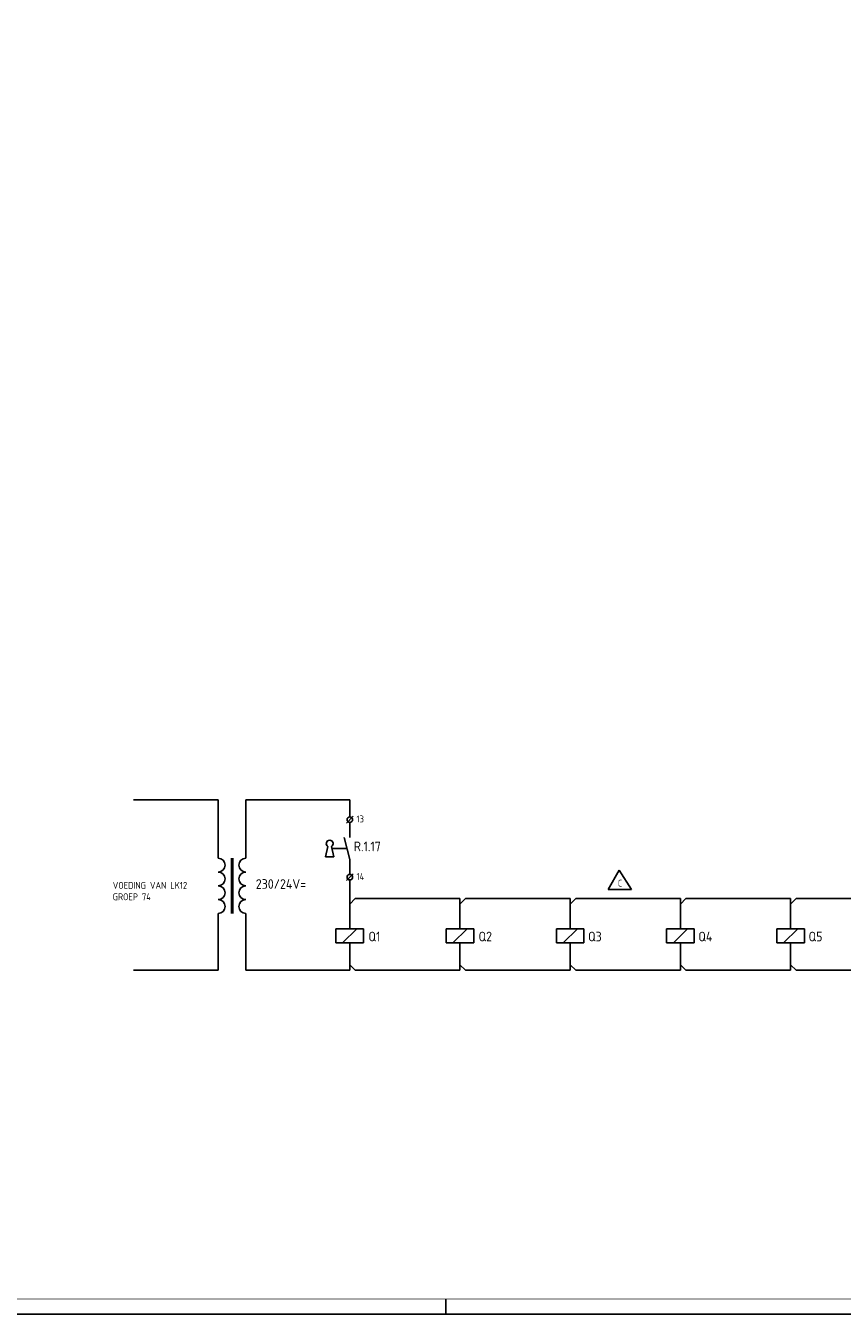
# Model space of a CAD drawing. Header units: millimetres. Extents: x 0 to 1189, y -5 to 836.
# Tile 3 of 10: x 507 to 773, y -5 to 416. Entities that reach past the tile are written whole.
import ezdxf
from ezdxf.enums import TextEntityAlignment as Align

# ---------------------------------------------------------------- set-up
doc = ezdxf.new("R2010")
doc.units = ezdxf.units.MM
doc.linetypes.add('HIDDEN', pattern=[9.525, 6.35, -3.175])
for name, color, linetype in [('40', 1, 'CONTINUOUS'), ('52', 1, 'HIDDEN'), ('71', 2, 'CONTINUOUS'), ('72', 3, 'CONTINUOUS'), ('EL$2B---_KADER', 4, 'CONTINUOUS'), ('LIJN025', 10, 'CONTINUOUS'), ('LIJN035', 50, 'CONTINUOUS'), ('LIJN050', 90, 'CONTINUOUS'), ('TEKST25', 10, 'CONTINUOUS'), ('TEKST35', 50, 'CONTINUOUS'), ('TEKST50', 90, 'CONTINUOUS')]:
    doc.layers.add(name, color=color, linetype=linetype)
doc.styles.add('ISO', font='ISO.SHX')
doc.styles.add('NEN', font='iso.shx')
doc.styles.add('ROMAND', font='romand')
doc.styles.get("Standard").update_dxf_attribs({"font": 'iso.shx'})

# ---------------------------------------------------------------- blocks, each defined once
blk = doc.blocks.new('A0')
at = {"layer": 'LIJN025'}
blk.add_line((644, 0), (644, 5), dxfattribs=at)
blk.add_lwpolyline([(1189, 841), (1189, 0), (0, 0), (0, 841)], close=True, dxfattribs=at)
at = {"layer": 'LIJN050', "const_width": 0.2}
blk.add_lwpolyline([(1184, 836), (25, 836), (25, 5), (1184, 5)], close=True, dxfattribs=at)
at = {"layer": 'TEKST25', "style": 'ROMAND', "width": 2.899115}
blk.add_attdef('STATUS', text='', height=2.5, dxfattribs=at).set_placement((1143, 71.5), (1182, 71.5), align=Align.FIT)
at = {"layer": 'TEKST25', "style": 'ISO'}
for tag, p in [('E', (1144.25, 66)), ('NAAM-E', (1155.75, 66)), ('DATUM-E', (1174, 66)), ('D', (1144.25, 61)), ('NAAM-D', (1155.75, 61)), ('DATUM-D', (1174, 61)), ('C', (1144.25, 56)), ('NAAM-C', (1155.75, 56)), ('DATUM-C', (1174, 56)), ('B', (1144.25, 51)), ('NAAM-B', (1155.75, 51)), ('DATUM-B', (1174, 51)), ('A', (1144.25, 46)), ('NAAM-A', (1155.75, 46)), ('DATUM-A', (1174, 46))]:
    blk.add_attdef(tag, text='', height=2.5, dxfattribs=at).set_placement(p, align=Align.CENTER)
for tag, p in [('DATUM', (1021.75, 36.25)), ('SCHAAL', (1057, 36.25)), ('GETEKEND', (1087.25, 36.25)), ('GECONTOL.', (1122, 36.25)), ('FORMAAT', (1152.25, 28.25))]:
    blk.add_attdef(tag, p, '', height=2.5, dxfattribs=at)
at = {"layer": 'TEKST35', "style": 'ISO'}
for tag, p in [('PROJECT', (1023.5, 72.5)), ('PLAATS', (1023.5, 63.5)), ('INSTALLATIE-REGEL1', (1023.5, 52.5)), ('INSTALLATIE-REGEL2', (1023.5, 43.5))]:
    blk.add_attdef(tag, p, '', height=4, dxfattribs=at)
blk.add_attdef('PROJ.NR.', text='', height=4, dxfattribs=at).set_placement((1170, 23), align=Align.CENTER)
at = {"layer": 'TEKST50', "style": 'ISO'}
blk.add_attdef('FILE-NAAM', text='', height=5, dxfattribs=at).set_placement((1162.5, 7.5), align=Align.CENTER)
blk = doc.blocks.new('RWS031')
at = {"layer": '52'}
blk.add_line((-1, -4), (-6.5, -4), dxfattribs=at)
at = {"layer": '71'}
for p, q in [((-8.75, -7), (-7.89, -3.33)), ((-5.75, -7), (-6.61, -3.33)), ((-8.75, -7), (-5.75, -7))]:
    blk.add_line(p, q, dxfattribs=at)
blk.add_arc((-7.25, -2.25), 1.25, 300.6656, 239.3344, dxfattribs=at)
blk = doc.blocks.new('RWS076')
at = {"layer": '71'}
blk.add_line((2, 0), (0, 2), dxfattribs=at)
blk = doc.blocks.new('RWS075')
at = {"layer": '71'}
blk.add_line((2, 0), (0, -2), dxfattribs=at)
blk = doc.blocks.new('T1142')
at = {"layer": '71'}
for centre, start, end in [((-5, -2.5), 270, 90), ((5, -2.5), 90, 270), ((-5, -7.5), 270, 90), ((5, -7.5), 90, 270), ((-5, -12.5), 270, 90), ((5, -12.5), 90, 270), ((-5, -17.5), 270, 90), ((5, -17.5), 90, 270)]:
    blk.add_arc(centre, 2.5, start, end, dxfattribs=at)
at = {"layer": '72'}
for p, q in [((-0.25, 0), (-0.25, -20)), ((0.25, 0), (0.25, -20))]:
    blk.add_line(p, q, dxfattribs=at)

msp = doc.modelspace()

# ---------------------------------------------------------------- linework, layer by layer
at = {"layer": '71'}
for p, q in [((611.49, 155.3), (613.74, 157.55)), ((612.57, 143.4), (610.77, 150.6)), ((700.59, 139.95), (696.99, 133.65)), ((704.64, 133.65), (700.59, 139.95)), ((611.49, 136.51), (613.74, 138.76)), ((696.99, 133.65), (704.64, 133.65))]:
    msp.add_line(p, q, dxfattribs=at)
for centre in [(612.62, 156.42), (612.62, 137.64)]:
    msp.add_circle(centre, 0.9, dxfattribs=at)
at = {"layer": 'LIJN035'}
for p, q in [((542, 162.89), (569.66, 162.89)), ((569.66, 143.82), (569.66, 162.89)), ((578.66, 162.89), (612.57, 162.89)), ((578.66, 143.82), (578.66, 162.89)), ((612.57, 162.89), (612.57, 157.32)), ((612.57, 155.52), (612.57, 150.6)), ((612.57, 143.4), (612.57, 138.54)), ((612.57, 136.74), (612.57, 120.74)), ((614.37, 130.64), (648.57, 130.64)), ((648.57, 130.64), (648.57, 120.74)), ((650.37, 130.64), (684.57, 130.64)), ((684.57, 130.64), (684.57, 120.74)), ((686.37, 130.64), (720.57, 130.64)), ((720.57, 130.64), (720.57, 120.74)), ((722.37, 130.64), (756.57, 130.64)), ((756.57, 130.64), (756.57, 120.74)), ((758.37, 130.64), (792.57, 130.64)), ((569.66, 125.82), (569.66, 107.24)), ((578.66, 125.82), (578.66, 107.24)), ((608.07, 120.74), (608.07, 116.24)), ((617.07, 120.74), (608.07, 120.74)), ((614.93, 120.74), (610.28, 116.24)), ((617.07, 116.24), (617.07, 120.74)), ((644.07, 120.74), (644.07, 116.24)), ((653.07, 120.74), (644.07, 120.74)), ((650.93, 120.74), (646.28, 116.24)), ((653.07, 116.24), (653.07, 120.74)), ((680.07, 120.74), (680.07, 116.24)), ((689.07, 120.74), (680.07, 120.74)), ((686.93, 120.74), (682.28, 116.24)), ((689.07, 116.24), (689.07, 120.74)), ((725.07, 120.74), (716.07, 120.74)), ((716.07, 120.74), (716.07, 116.24)), ((722.93, 120.74), (718.28, 116.24)), ((725.07, 116.24), (725.07, 120.74)), ((761.07, 120.74), (752.07, 120.74)), ((752.07, 120.74), (752.07, 116.24)), ((758.93, 120.74), (754.28, 116.24)), ((761.07, 116.24), (761.07, 120.74)), ((608.07, 116.24), (617.07, 116.24)), ((612.57, 116.24), (612.57, 107.24)), ((644.07, 116.24), (653.07, 116.24)), ((648.57, 116.24), (648.57, 107.24)), ((680.07, 116.24), (689.07, 116.24)), ((684.57, 116.24), (684.57, 107.24)), ((716.07, 116.24), (725.07, 116.24)), ((720.57, 116.24), (720.57, 107.24)), ((752.07, 116.24), (761.07, 116.24)), ((756.57, 116.24), (756.57, 107.24)), ((542, 107.24), (569.66, 107.24)), ((578.66, 107.24), (612.57, 107.24)), ((614.37, 107.24), (648.57, 107.24)), ((630.64, 107.24), (648.57, 107.24)), ((650.37, 107.24), (684.57, 107.24)), ((666.64, 107.24), (684.57, 107.24)), ((686.37, 107.24), (720.57, 107.24)), ((702.64, 107.24), (720.57, 107.24)), ((722.37, 107.24), (756.57, 107.24)), ((738.64, 107.24), (756.57, 107.24)), ((758.37, 107.24), (792.57, 107.24))]:
    msp.add_line(p, q, dxfattribs=at)

# ---------------------------------------------------------------- block references
at = {"layer": 'EL$2B---_KADER'}
msp.add_blockref('A0', (0, -5), dxfattribs=at)
at = {"layer": 'LIJN025', "xscale": 0.900000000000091, "yscale": 0.8999999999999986, "zscale": 0.9}
for name, p in [('T1142', (574.16, 143.82)), ('RWS075', (612.57, 130.64)), ('RWS075', (648.57, 130.64)), ('RWS075', (684.57, 130.64)), ('RWS075', (720.57, 130.64)), ('RWS075', (756.57, 130.64)), ('RWS076', (612.57, 107.24)), ('RWS076', (648.57, 107.24)), ('RWS076', (684.57, 107.24)), ('RWS076', (720.57, 107.24)), ('RWS076', (756.57, 107.24))]:
    msp.add_blockref(name, p, dxfattribs=at)
at = {"layer": 'TEKST35', "xscale": 0.900000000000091, "yscale": 0.8999999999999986, "zscale": 0.9}
msp.add_blockref('RWS031', (612.57, 150.6), dxfattribs=at)

# ---------------------------------------------------------------- texts
at = {"layer": '40'}
msp.add_text('C', height=2.25, dxfattribs=at).set_placement((700.14, 134.55))
at = {"layer": 'TEKST25', "style": 'NEN'}
for s, p in [('13', (614.82, 155.52)), ('14', (614.82, 136.74)), ('VOEDING VAN LK12', (535.2, 133.83)), ('GROEP 74', (535.2, 130.11))]:
    msp.add_text(s, height=2.25, dxfattribs=at).set_placement(p)
at = {"layer": 'TEKST35', "style": 'NEN'}
for s, p in [('R.1.17', (613.92, 146.1)), ('230/24V=', (581.91, 133.83)), ('Q1', (618.69, 116.69)), ('Q2', (654.65, 116.69)), ('Q3', (690.42, 116.69)), ('Q4', (726.42, 116.69)), ('Q5', (762.42, 116.69))]:
    msp.add_text(s, height=3.15, dxfattribs=at).set_placement(p)

doc.saveas('drawing.dxf')
